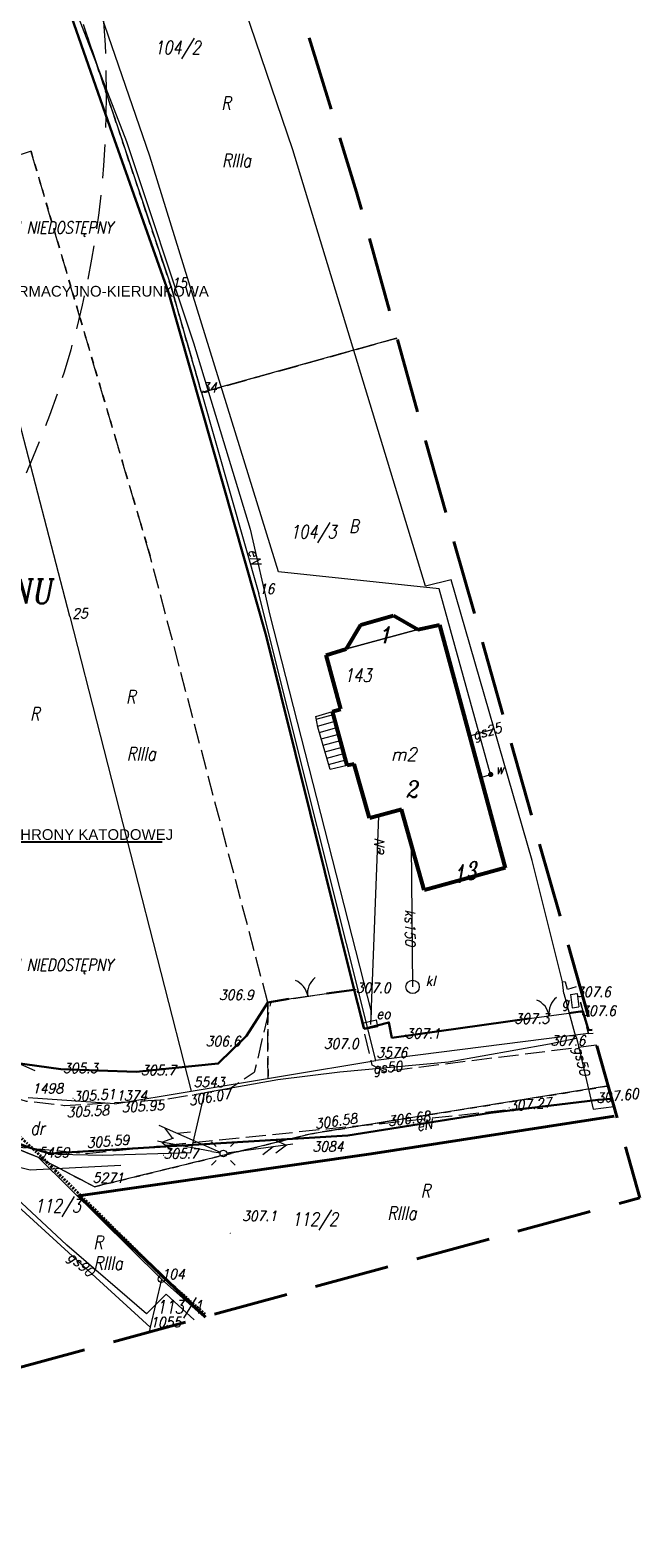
# Model space of a CAD drawing. Header units: metres. Extents: x 779 to 7046, y -512 to 9570.
# Tile 72 of 256: x 2245 to 2290, y -384 to -271. Entities that reach past the tile are written whole.
import ezdxf
from ezdxf import colors
from ezdxf.entities.mleader import LeaderData, LeaderLine
from ezdxf.math import Vec2, Vec3

# ---------------------------------------------------------------- set-up
doc = ezdxf.new("R2010")
doc.units = ezdxf.units.M
for name, pattern in [('0.5_0.5', [1, 0.5, -0.5]), ('1.5_0.5', [2, 1.5, -0.5]), ('CIĄGłA', [0]), ('DASHEDX2', [38.1, 25.4, -12.7]), ('DGN Style 3', [7.83309, 5.595065, -2.238026]), ('DGN Style 4', [0.3202, 0.16, -0.08, 0.0002, -0.08])]:
    doc.linetypes.add(name, pattern=pattern)
for name, color, linetype, lineweight in [('202-punkt graniczny', 7, 'Continuous', 0), ('202-punkt graniczny-Atr103', 7, 'Continuous', 0), ('203-punkt graniczny', 7, 'Continuous', 0), ('203-punkt graniczny-Atr103', 7, 'Continuous', 0), ('209-oznaczenie konturu klasyfikacyjnego', 7, 'Continuous', 0), ('210-oznaczenie konturu użytku gruntowego', 7, 'Continuous', 0), ('211-numer działki ewidencyjnej', 7, 'Continuous', 0), ('217-kontur klasyfikacyjny', 7, 'Continuous', 0), ('218-kontur użytku gruntowego', 7, 'Continuous', 0), ('219-działka ewidencyjna', 7, 'Continuous', 0), ('238-Punkt adresowy budynku', 7, 'Continuous', 0), ('312-budynek ewidencyjny', 7, 'Continuous', 0), ('312-oznaczenie budynku ewidencyjnego', 7, 'Continuous', 0), ('312-oznaczenie budynku ewidencyjnego-Atr117', 7, 'Continuous', 0), ('320-blok - kondygnacja nadziemna', 7, 'Continuous', 0), ('320-blok - kondygnacja nadziemna-Atr25', 7, 'Continuous', 0), ('352-schody', 7, 'Continuous', 0), ('AGP1_OPISY', 7, 'Continuous', 13), ('brama (linia)', 7, 'Continuous', 0), ('brama (linia) - symbol', 7, 'Continuous', 0), ('jezdnia (powierzchnia)', 7, 'Continuous', 0), ('KTOK05_01', 7, 'Continuous', 0), ('latarnia (punkt)', 7, 'Continuous', 0), ('MPZP', 7, 'Continuous', 0), ('ogrodzenie trwałe (linia)', 7, 'Continuous', 0), ('osadnik kanalizacji lokalnej (dół Chambeau) (punkt)-SK', 7, 'Continuous', 0), ('osadnik kanalizacji lokalnej (dół Chambeau) (punkt)-SK-Atr17', 7, 'Continuous', 0), ('przewód elektroenergetyczny (linia)-SEPOD', 7, 'Continuous', 0), ('przewód elektroenergetyczny (linia)-SEPOD-Atr1', 7, 'Continuous', 0), ('przewód elektroenergetyczny niskiego napięcia (linia)-SEPOW - symbol', 7, 'Continuous', 0), ('przewód gazowy (linia)-SG', 7, 'Continuous', 0), ('przewód gazowy (linia)-SG-Atr1', 7, 'Continuous', 0), ('przewód kanalizacyjny (linia)-SK', 7, 'Continuous', 0), ('przewód kanalizacyjny (linia)-SK-Atr1', 7, 'Continuous', 0), ('przewód wodociągowy (linia)-SW', 7, 'Continuous', 0), ('PTRW02_01', 7, 'Continuous', 0), ('punkt wysokościowy naturalny', 7, 'Continuous', 0), ('punkt wysokościowy naturalny-Atr2', 7, 'Continuous', 0), ('punkt wysokościowy sztuczny', 7, 'Continuous', 0), ('punkt wysokościowy sztuczny-Atr2', 7, 'Continuous', 0), ('RTPW02', 7, 'Continuous', 0), ('rura ochronna - przewód elektroenergetyczny (linia)-SE', 7, 'Continuous', 0), ('rów melioracyjny  przydrożny (linia)', 7, 'Continuous', 0), ('SUPE04', 7, 'Continuous', 0), ('SUPT01', 7, 'Continuous', 0), ('szafa elektroenergetyczna (punkt)-SE', 7, 'Continuous', 0), ('szafa elektroenergetyczna (punkt)-SE-Atr17', 7, 'Continuous', 0), ('szafa gazowa (punkt)-SG', 7, 'Continuous', 0), ('szafa gazowa (punkt)-SG-Atr17', 7, 'Continuous', 0), ('Zakres', 7, 'Continuous', 0), ('zasuwa - siec wodociągowa (punkt)-SW', 7, 'Continuous', 0), ('zasuwa - siec wodociągowa (punkt)-SW-Atr17', 7, 'Continuous', 0)]:
    doc.layers.add(name, color=color, linetype=linetype, lineweight=lineweight)
doc.layers.add('IE_kable ziemne', color=240, linetype='Continuous')
doc.layers.add('ZP_Robocza', color=6, linetype='Continuous')
doc.styles.add('ARIAL', font='arial.ttf')
doc.styles.get("Standard").update_dxf_attribs({"font": 'arial.ttf'})
doc.styles.add('Style-ITALIC_1250', font='ITALIC_1250.shx')
doc.linetypes.add('902-500', pattern='A,3.75,[24,dgnlstyle-geo-mz.shx,S=0.002786,R=0,X=0,Y=0],3.75', length=7.5)
doc.linetypes.add('KTOK05_01-500', pattern='A,3.75,[13,dgnlstyle-rozp_2013.shx,S=0.002778,R=0,X=0,Y=0],3.75', length=7.5)

# ---------------------------------------------------------------- blocks, each defined once
blk = doc.blocks.new('203')
at = {"linetype": 'Continuous', "lineweight": -2, "ltscale": 10}
h = blk.add_hatch(color=0, dxfattribs=at)
edge = h.paths.add_edge_path()
edge.add_arc((0, 0), 0.45, 0, 360)
blk = doc.blocks.new('202')
at = {"color": 0, "linetype": 'Continuous', "lineweight": -2, "ltscale": 10}
blk.add_circle((0, 0), 2.5, dxfattribs=at)
blk = doc.blocks.new('US25_2')
at = {"linetype": 'Continuous', "lineweight": -2, "ltscale": 10}
h = blk.add_hatch(color=0, dxfattribs=at)
edge = h.paths.add_edge_path()
edge.add_arc((0, 0), 2, 0, 360)
blk = doc.blocks.new('PW01')
at = {"linetype": 'Continuous', "lineweight": 13, "ltscale": 10}
h = blk.add_hatch(color=0, dxfattribs=at)
edge = h.paths.add_edge_path()
edge.add_arc((0, 0), 0.45, 0, 360)
blk = doc.blocks.new('OK02')
at = {"color": 0, "linetype": 'Continuous', "lineweight": -2, "ltscale": 10}
for centre, start, end in [((-15, 0), 0, 60), ((15, 0), 120, 180)]:
    blk.add_arc(centre, 15, start, end, dxfattribs=at)
blk = doc.blocks.new('US20')
at = {"color": 0, "linetype": 'Continuous', "lineweight": 13, "ltscale": 10}
for p, q in [((-5, -2.5), (-5, 2.5)), ((-5, 2.5), (5, 2.5)), ((5, -2.5), (5, 2.5)), ((-5, -2.5), (5, -2.5))]:
    blk.add_line(p, q, dxfattribs=at)
blk = doc.blocks.new('PW02')
at = {"linetype": 'Continuous', "lineweight": 13, "ltscale": 10}
h = blk.add_hatch(color=0, dxfattribs=at)
edge = h.paths.add_edge_path()
edge.add_arc((0, 0), 0.45, 0, 360)
blk = doc.blocks.new('SM01')
at = {"color": 0, "linetype": 'Continuous', "lineweight": 13, "ltscale": 10}
for p, q in [((-5.3, 5.31), (-8.83, 8.84)), ((5.31, 5.31), (8.84, 8.84)), ((-5.3, -5.3), (-8.83, -8.83)), ((5.31, -5.3), (8.84, -8.83))]:
    blk.add_line(p, q, dxfattribs=at)
blk.add_circle((0, 0), 2.5, dxfattribs=at)
blk = doc.blocks.new('US18')
at = {"color": 0, "linetype": 'Continuous', "lineweight": 13, "ltscale": 10}
for p, q in [((-5, -2.5), (-5, 2.5)), ((-5, 2.5), (5, 2.5)), ((5, -2.5), (5, 2.5)), ((-5, -2.5), (5, -2.5))]:
    blk.add_line(p, q, dxfattribs=at)
blk = doc.blocks.new('PE04')
at = {"color": 0, "linetype": 'Continuous', "lineweight": 13, "ltscale": 10}
for p, q in [((6.5, 0), (0, 0)), ((6.5, 0), (16.5, 0)), ((16.5, 0), (26.5, 0)), ((26.5, 0), (36.5, 0)), ((36.5, 0), (46.5, 0)), ((46.5, 0), (37.84, 5)), ((46.5, 0), (37.84, -5)), ((46.5, 0), (50, 0))]:
    blk.add_line(p, q, dxfattribs=at)
blk = doc.blocks.new('RTPW02')
at = {"layer": 'RTPW02', "linetype": 'Continuous', "lineweight": 13}
h = blk.add_hatch(color=7, dxfattribs=at)
edge = h.paths.add_edge_path()
edge.add_arc((0, 0), 0.045, 0, 360)
blk = doc.blocks.new('PZT MDCP podkład')
at = {"layer": '217-kontur klasyfikacyjny', "color": 252, "linetype": '1.5_0.5', "lineweight": 13, "true_color": 0x939598, "flags": 128}
for points in [[(2182.85, 98.38), (2189.44, 78.66)], [(2178.95, 88.87), (2172.57, 86.83)], [(2187.86, 58.62), (2178.95, 88.87)], [(2189.44, 78.66), (2191.68, 70.84)], [(2191.68, 70.84), (2206.29, 74.91)], [(2196.64, 25.27), (2187.86, 58.62)], [(2196.66, 19.61), (2196.64, 25.27)], [(2220, 25.3), (2220.6, 22.95)], [(2179.5, 13.7), (2168.36, 18.13)], [(2221.95, 19.01), (2199.92, 15.47)], [(2222.07, 19.02), (2221.95, 19.01)], [(2199.92, 15.47), (2183.7, 11.5)], [(2183.7, 11.5), (2179.5, 13.7)]]:
    blk.add_lwpolyline(points, dxfattribs=at)
at = {"layer": '218-kontur użytku gruntowego', "color": 252, "linetype": '0.5_0.5', "lineweight": 13, "true_color": 0x939598, "flags": 128}
for points in [[(2182.85, 98.38), (2189.44, 78.66)], [(2189.44, 78.66), (2182.85, 98.38)], [(2187.86, 58.62), (2178.95, 88.87)], [(2178.95, 88.87), (2187.86, 58.62)], [(2189.44, 78.66), (2191.68, 70.84)], [(2191.68, 70.84), (2189.44, 78.66)], [(2191.68, 70.84), (2206.29, 74.91)], [(2206.29, 74.91), (2191.68, 70.84)], [(2196.66, 19.61), (2196.64, 25.27)], [(2196.64, 25.27), (2196.66, 19.61)], [(2220, 25.3), (2220.6, 22.95)], [(2220.6, 22.95), (2220, 25.3)], [(2168.36, 18.13), (2179.5, 13.7)], [(2179.5, 13.7), (2168.36, 18.13)], [(2199.92, 15.47), (2221.95, 19.01)], [(2221.95, 19.01), (2199.92, 15.47)], [(2221.95, 19.01), (2222.07, 19.02)], [(2222.07, 19.02), (2221.95, 19.01)], [(2183.7, 11.5), (2199.92, 15.47)], [(2199.92, 15.47), (2183.7, 11.5)], [(2179.5, 13.7), (2183.7, 11.5)], [(2183.7, 11.5), (2179.5, 13.7)]]:
    blk.add_lwpolyline(points, dxfattribs=at)
at = {"layer": '219-działka ewidencyjna', "color": 252, "linetype": 'Continuous', "lineweight": 13, "true_color": 0x939598}
blk.add_line((2190.92, 18.65), (2204.71, 20.95), dxfattribs=at)
at = {"layer": '219-działka ewidencyjna', "color": 252, "linetype": 'Continuous', "lineweight": 13, "true_color": 0x939598, "flags": 128}
for points in [[(2182.85, 98.38), (2189.44, 78.66)], [(2191.68, 70.84), (2189.44, 78.66)], [(2181.86, 54.11), (2176.35, 75.24)], [(2206.29, 74.91), (2191.68, 70.84)], [(2191.68, 70.84), (2195.98, 55.8)], [(2204.71, 20.95), (2195.98, 55.8)], [(2181.86, 54.11), (2190.92, 18.65)], [(2220.6, 22.95), (2204.71, 20.95)], [(2220.6, 22.95), (2220.95, 22.97)], [(2179.5, 13.7), (2168.36, 18.13)], [(2185.21, 17.7), (2178.73, 18.14)], [(2185.21, 17.7), (2190.92, 18.65)], [(2221.95, 19.01), (2199.92, 15.47)], [(2221.95, 19.01), (2222.07, 19.02)], [(2199.92, 15.47), (2183.7, 11.5)], [(2183.7, 11.5), (2179.5, 13.7)], [(2188.7, 4.61), (2179.5, 13.7)], [(2187.85, 1.01), (2176.83, 11.1)], [(2188.7, 4.61), (2187.85, 1.01)], [(2188.7, 4.61), (2191.88, 1.77)], [(2187.85, 1.01), (2187.78, 0.65)]]:
    blk.add_lwpolyline(points, dxfattribs=at)
at = {"layer": '312-budynek ewidencyjny', "color": 252, "linetype": 'Continuous', "lineweight": 53, "true_color": 0x939598, "flags": 128}
for points in [[(2203.59, 53.48), (2206.02, 54.19)], [(2206.02, 54.19), (2207.85, 53.15)], [(2202.51, 51.69), (2203.59, 53.48)], [(2207.85, 53.15), (2209.46, 53.49)], [(2209.46, 53.49), (2214.38, 35.33)], [(2200.99, 51.22), (2202.51, 51.69)], [(2202.09, 47.19), (2200.99, 51.22)], [(2201.48, 47.02), (2202.09, 47.19)], [(2202.58, 42.98), (2201.48, 47.02)], [(2203.09, 43.09), (2202.58, 42.98)], [(2204.25, 39.05), (2203.09, 43.09)], [(2206.62, 39.68), (2204.25, 39.05)], [(2208.32, 33.67), (2206.62, 39.68)], [(2214.38, 35.33), (2208.32, 33.67)]]:
    blk.add_lwpolyline(points, dxfattribs=at)
at = {"layer": '320-blok - kondygnacja nadziemna', "color": 252, "linetype": 'Continuous', "lineweight": 13, "true_color": 0x939598, "flags": 128}
for points in [[(2202.51, 51.69), (2203.59, 53.48), (2206.02, 54.19), (2207.85, 53.15), (2202.51, 51.69)], [(2200.99, 51.22), (2202.51, 51.69), (2207.85, 53.15), (2209.46, 53.49), (2214.38, 35.33), (2208.32, 33.67), (2206.62, 39.68), (2204.25, 39.05), (2203.09, 43.09), (2202.58, 42.98), (2201.48, 47.02), (2202.09, 47.19), (2200.99, 51.22)]]:
    blk.add_lwpolyline(points, close=True, dxfattribs=at)
at = {"layer": '352-schody', "color": 252, "linetype": 'Continuous', "lineweight": 13, "true_color": 0x939598, "flags": 128}
blk.add_lwpolyline([(2202.58, 42.98), (2201.29, 42.68), (2200.38, 45.85), (2200.22, 46.64), (2201.48, 47.02), (2202.58, 42.98)], close=True, dxfattribs=at)
blk.add_lwpolyline([(2202.58, 42.98), (2201.29, 42.68), (2200.38, 45.85), (2200.22, 46.64), (2201.48, 47.02), (2202.58, 42.98)], close=True, dxfattribs=at)
for points in [[(2200.26, 46.43), (2201.54, 46.78)], [(2200.36, 45.93), (2201.67, 46.29)], [(2200.49, 45.45), (2201.8, 45.81)], [(2200.63, 44.97), (2201.94, 45.33)], [(2200.77, 44.49), (2202.07, 44.85)], [(2200.9, 44.01), (2202.2, 44.36)], [(2201.04, 43.53), (2202.33, 43.88)], [(2201.18, 43.05), (2202.46, 43.4)]]:
    blk.add_lwpolyline(points, dxfattribs=at)
at = {"layer": 'brama (linia)', "color": 252, "linetype": 'Continuous', "lineweight": 13, "true_color": 0x939598, "flags": 128}
for points in [[(2198.21, 25.55), (2201.03, 25.94)], [(2216.16, 24.07), (2219.14, 24.47)]]:
    blk.add_lwpolyline(points, dxfattribs=at)
at = {"layer": 'jezdnia (powierzchnia)', "color": 252, "linetype": '1.5_0.5', "lineweight": 13, "true_color": 0x939598, "flags": 128}
blk.add_lwpolyline([(2222.33, 18.12), (2221.2, 22.08), (2205.39, 20.1), (2204.45, 20.6), (2203.1, 26.23), (2196.87, 25.29), (2195.63, 20.03), (2193.8, 18.83), (2188.87, 17.99), (2181.47, 17.56), (2178.61, 17.88), (2176.76, 18.46), (2173.73, 19.87), (2171.82, 21.17), (2167.28, 24.56), (2161.22, 26.83), (2157.68, 27.81), (2155.1, 28.11), (2148.55, 27.62), (2147.49, 27.66), (2146.56, 27.98), (2145.86, 28.61), (2144.74, 30.37), (2143, 34.7), (2142.37, 36.4), (2134.77, 38.99), (2135.12, 38.07), (2135.54, 36.92), (2136.71, 31.21), (2136.74, 29.68), (2136.31, 26.98), (2135.85, 25.42), (2133.73, 22.49), (2132.31, 21.33), (2131.49, 20.71), (2127.05, 18.57), (2125.06, 17.67), (2127.51, 10.92), (2129.22, 11.5), (2130.68, 11.49), (2132.1, 11.15), (2133.72, 10.48), (2146.31, 15.71), (2146.3, 16.15), (2146.51, 16.79), (2147, 17.57), (2147.26, 17.81), (2147.83, 18.19), (2148.4, 18.41), (2149.01, 18.52), (2149.66, 18.54), (2150.31, 18.41), (2150.87, 18.19), (2152.26, 17.28), (2152.97, 16.62), (2160.2, 19.56), (2160.42, 20.03), (2161.97, 20.23), (2164.18, 19.74), (2166.86, 18.81), (2176.42, 14.63), (2183.05, 13.99), (2201.02, 15.83), (2205.62, 16.28), (2221.2, 17.99), (2222.33, 18.12)], close=True, dxfattribs=at)
at = {"layer": 'KTOK05_01', "color": 252, "linetype": 'KTOK05_01-500', "lineweight": 40, "true_color": 0x939598, "flags": 128}
blk.add_lwpolyline([(2191.99, 1.76), (2182.51, 10.83), (2204.36, 13.97), (2222.53, 16.79)], dxfattribs=at)
at = {"layer": 'MPZP', "color": 252, "linetype": 'DGN Style 4', "lineweight": 40, "true_color": 0x939598, "flags": 128}
blk.add_lwpolyline([(2105.95, 127.03), (2135.31, 137.34), (2141.69, 122.49), (2145.68, 112.37), (2151.58, 97.4), (2156.73, 83.08), (2162.41, 65.3), (2167.84, 43.18), (2173.52, 19.53), (2179.63, 13.84), (2188.83, 4.75), (2192.02, 1.92)], dxfattribs=at)
at = {"layer": 'ogrodzenie trwałe (linia)', "color": 252, "linetype": '902-500', "lineweight": 30, "true_color": 0x939598, "flags": 128}
for points in [[(2201.03, 25.94), (2203.1, 26.23), (2196.53, 52.66), (2189.22, 78.33), (2185.03, 90.14), (2181.25, 101), (2180.72, 103.66), (2164.91, 146.87), (2145.9, 140.41), (2135.54, 136.58), (2142.95, 119.69), (2154.07, 91.53), (2156.86, 82.93), (2163.33, 62.14), (2173.08, 21.42), (2181.19, 20.28), (2186.81, 20.1), (2192.94, 20.71), (2195.04, 22.78), (2196.64, 25.27), (2198.21, 25.55)], [(2203.1, 26.23), (2203.83, 23.31)], [(2203.83, 23.31), (2205.69, 23.79), (2205.91, 22.64), (2216.16, 24.07)], [(2219.14, 24.47), (2220.17, 24.63)], [(2220.88, 23.22), (2220.59, 23.2), (2220.17, 24.63)]]:
    blk.add_lwpolyline(points, dxfattribs=at)
at = {"layer": 'osadnik kanalizacji lokalnej (dół Chambeau) (punkt)-SK', "color": 252, "linetype": 'Continuous', "lineweight": 13, "true_color": 0x939598}
blk.add_circle((2207.46, 26.44), 0.5, dxfattribs=at)
at = {"layer": 'przewód elektroenergetyczny (linia)-SEPOD', "color": 252, "linetype": 'Continuous', "lineweight": 13, "true_color": 0x939598, "flags": 128}
for points in [[(2181.29, 100.3), (2181.83, 100.62), (2186.09, 89.61), (2191.08, 74.55), (2195.33, 60.63), (2196.8, 54.21), (2204.37, 24.58), (2204.32, 23.62)], [(2204.92, 39.23), (2204.32, 23.62)], [(2154.09, 13.84), (2153.18, 13.55), (2153.09, 13.88), (2159.29, 20.51), (2161.99, 19.62), (2165.96, 18.09), (2180.36, 13.99), (2202.61, 15.34), (2213.27, 17.03), (2221.31, 18), (2222.34, 18.08)]]:
    blk.add_lwpolyline(points, dxfattribs=at)
at = {"layer": 'przewód gazowy (linia)-SG', "color": 252, "linetype": 'Continuous', "lineweight": 13, "true_color": 0x939598, "flags": 128}
for points in [[(2218.76, 25.94), (2218.65, 26.82), (2216.39, 35.88), (2210.34, 56.84), (2208.42, 56.38), (2198.51, 88.98), (2184.3, 130.77), (2176.37, 150.28)], [(2213.56, 45.69), (2211.71, 45.18)], [(2219.67, 26.45), (2219.02, 26.24), (2218.89, 26.8), (2218.65, 26.82)], [(2218.76, 25.94), (2219.56, 23.01), (2219.71, 22.6)], [(2162.21, 16.27), (2162.37, 16.52), (2162.72, 16.82), (2164.11, 17.51), (2167.36, 18.81), (2179.53, 14.21), (2180.97, 13.94), (2184.29, 13.86), (2190.88, 14.07), (2191.88, 18.35), (2191.94, 18.54), (2197.39, 19.53), (2202.02, 20.1), (2210.13, 20.85), (2217.69, 22.19), (2219.71, 22.6)], [(2219.71, 22.6), (2219.79, 22.34), (2220.96, 17.31), (2222.5, 17.5)], [(2191.14, 1.57), (2189.06, 3.47), (2187.57, 2.02), (2181.63, 7.14), (2176.34, 12.05), (2164.11, 17.51)]]:
    blk.add_lwpolyline(points, dxfattribs=at)
at = {"layer": 'przewód kanalizacyjny (linia)-SK', "color": 252, "linetype": 'Continuous', "lineweight": 13, "true_color": 0x939598, "flags": 128}
blk.add_lwpolyline([(2207.36, 37.07), (2207.46, 26.44)], dxfattribs=at)
at = {"layer": 'przewód wodociągowy (linia)-SW', "color": 252, "linetype": 'Continuous', "lineweight": 13, "true_color": 0x939598, "flags": 128}
blk.add_lwpolyline([(2212.55, 42.08), (2213.29, 42.31), (2209.44, 56.19), (2197.43, 57.46), (2187.83, 88.5), (2176.96, 120.06), (2167.76, 146.03), (2166.8, 148.74)], dxfattribs=at)
at = {"layer": 'rura ochronna - przewód elektroenergetyczny (linia)-SE', "color": 252, "linetype": 'Continuous', "lineweight": 30, "true_color": 0x939598, "flags": 128}
blk.add_lwpolyline([(2154.09, 13.84), (2153.18, 13.55), (2153.09, 13.88), (2159.29, 20.51), (2161.99, 19.62), (2165.96, 18.09), (2180.36, 13.99), (2202.61, 15.34), (2213.27, 17.03), (2221.31, 18), (2222.34, 18.08)], dxfattribs=at)
at = {"layer": 'rów melioracyjny  przydrożny (linia)', "color": 252, "linetype": 'Continuous', "lineweight": 13, "true_color": 0x939598, "flags": 128}
blk.add_lwpolyline([(2163.78, 18.9), (2168.28, 16.68), (2174.56, 13.85), (2178.9, 12.78), (2185.65, 13.11)], dxfattribs=at)
at = {"layer": 'SUPE04', "color": 252, "linetype": 'Continuous', "lineweight": 13, "true_color": 0x939598}
blk.add_line((2198.52, 14.68), (2193.56, 14.02), dxfattribs=at)
at = {"layer": 'SUPE04', "color": 252, "linetype": 'Continuous', "lineweight": 13, "true_color": 0x939598, "flags": 128}
blk.add_lwpolyline([(2197.12, 15), (2198.04, 14.62), (2197.25, 14.01)], dxfattribs=at)
at = {"layer": 'SUPT01', "color": 252, "linetype": 'Continuous', "lineweight": 13, "true_color": 0x939598}
for p, q in [((2179.27, 20.17), (2174.7, 22.19)), ((2188.51, 16.1), (2193.09, 14.09)), ((2189.55, 15.1), (2188.95, 15.91)), ((2189.87, 15.5), (2190.86, 15.61)), ((2198.52, 14.68), (2193.56, 14.02)), ((2197.12, 15), (2198.04, 14.62)), ((2197.05, 14.49), (2196.26, 13.88))]:
    blk.add_line(p, q, dxfattribs=at)
at = {"layer": 'Zakres', "color": 252, "linetype": 'DGN Style 3', "lineweight": 40, "true_color": 0x939598, "flags": 128}
blk.add_lwpolyline([(2174.7, 172.59), (2130.25, 158.48), (2070.28, 140.14), (2076.28, 101.68), (2103.09, -22.49), (2224.44, 10.67), (2208.44, 67.16), (2203.28, 85.81), (2188.23, 134.81), (2174.7, 172.59)], close=True, dxfattribs=at)
at = {"layer": '202-punkt graniczny', "color": 252, "linetype": 'Continuous', "lineweight": 13, "true_color": 0x939598, "xscale": 0.1, "yscale": 0.1, "zscale": 0.1}
blk.add_blockref('202', (2188.7, 4.61), dxfattribs=at)
at = {"layer": '203-punkt graniczny', "color": 252, "linetype": 'Continuous', "lineweight": 13, "true_color": 0x939598, "xscale": 0.1, "yscale": 0.1, "zscale": 0.1}
for p in [(2189.44, 78.66), (2191.68, 70.84), (2195.98, 55.8), (2181.86, 54.11), (2220.6, 22.95), (2204.71, 20.95), (2190.92, 18.65), (2221.95, 19.01), (2185.21, 17.7), (2199.92, 15.47), (2179.5, 13.7), (2183.7, 11.5), (2187.85, 1.01)]:
    blk.add_blockref('203', p, dxfattribs=at)
at = {"layer": 'brama (linia) - symbol', "color": 252, "linetype": 'Continuous', "lineweight": 13, "true_color": 0x939598, "xscale": 0.1, "yscale": 0.1, "zscale": 0.1}
for p, rotation in [((2199.62, 25.74), 7.874), ((2217.65, 24.27), 7.644999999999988)]:
    blk.add_blockref('OK02', p, dxfattribs=dict(at, rotation=rotation))
at = {"layer": 'latarnia (punkt)', "color": 252, "linetype": 'Continuous', "lineweight": 13, "true_color": 0x939598, "xscale": 0.1, "yscale": 0.1, "zscale": 0.1}
blk.add_blockref('SM01', (2193.32, 13.99), dxfattribs=at)
at = {"layer": 'przewód elektroenergetyczny niskiego napięcia (linia)-SEPOW - symbol', "color": 252, "linetype": 'Continuous', "lineweight": 13, "ltscale": 0.966682, "true_color": 0x939598, "xscale": 0.09500235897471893, "yscale": 0.09500235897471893, "zscale": 0.1, "rotation": 169.336}
blk.add_blockref('PE04', (2193.07, 14.03), dxfattribs=at)
at = {"layer": 'punkt wysokościowy naturalny', "color": 252, "linetype": 'Continuous', "lineweight": 13, "true_color": 0x939598, "xscale": 0.1, "yscale": 0.1, "zscale": 0.1}
for p in [(2203.21, 26.24), (2219.67, 25.94), (2196.87, 25.29), (2215.06, 23.94), (2220.05, 24.53), (2204.32, 23.48), (2206.93, 22.84), (2196.11, 22.13), (2220.37, 22.3), (2181.34, 20.25), (2187.17, 20.09), (2188.85, 13.86), (2193.84, 8.03)]:
    blk.add_blockref('PW01', p, dxfattribs=at)
at = {"layer": 'punkt wysokościowy sztuczny', "color": 252, "linetype": 'Continuous', "lineweight": 13, "true_color": 0x939598, "xscale": 0.1, "yscale": 0.1, "zscale": 0.1}
for p in [(2182.09, 18.12), (2188.87, 17.99), (2193.8, 18.83), (2221.2, 17.99), (2214.67, 17.4), (2201.02, 15.83), (2205.62, 16.28)]:
    blk.add_blockref('PW02', p, dxfattribs=at)
at = {"layer": 'RTPW02', "color": 252, "linetype": 'Continuous', "lineweight": 13, "true_color": 0x939598}
for p in [(2181.47, 17.56), (2183.05, 13.99)]:
    blk.add_blockref('RTPW02', p, dxfattribs=at)
at = {"layer": 'szafa elektroenergetyczna (punkt)-SE', "color": 252, "linetype": 'Continuous', "lineweight": 13, "true_color": 0x939598, "xscale": 0.1, "yscale": 0.1, "zscale": 0.1, "rotation": 12.085}
blk.add_blockref('US18', (2204.32, 23.62), dxfattribs=at)
at = {"layer": 'szafa gazowa (punkt)-SG', "color": 252, "linetype": 'Continuous', "lineweight": 13, "true_color": 0x939598, "xscale": 0.1, "yscale": 0.1, "zscale": 0.1, "rotation": 277.939}
blk.add_blockref('US20', (2219.57, 25.41), dxfattribs=at)
at = {"layer": 'zasuwa - siec wodociągowa (punkt)-SW', "color": 252, "linetype": 'Continuous', "lineweight": 13, "true_color": 0x939598, "xscale": 0.1, "yscale": 0.1, "zscale": 0.1, "rotation": 14.441}
blk.add_blockref('US25_2', (2213.29, 42.31), dxfattribs=at)
at = {"layer": '202-punkt graniczny-Atr103', "color": 252, "lineweight": 13, "true_color": 0x939598, "insert": (2188.7, 4.61), "char_height": 0.75, "attachment_point": 7, "line_spacing_factor": 0.6}
blk.add_mtext('\\FITALIC_1250;\\H1x;\\W0.9;104', dxfattribs=at)
blk.add_mtext('\\FITALIC_1250;\\H1x;\\W0.9;104', dxfattribs=at)
at = {"layer": '203-punkt graniczny-Atr103', "color": 252, "lineweight": 13, "true_color": 0x939598, "char_height": 0.75, "attachment_point": 7, "line_spacing_factor": 0.6}
for s, insert in [('\\FITALIC_1250;\\H1x;\\W0.9;15', (2189.44, 78.66)), ('\\FITALIC_1250;\\H1x;\\W0.9;15', (2189.44, 78.66)), ('\\FITALIC_1250;\\H1x;\\W0.9;34', (2191.68, 70.84)), ('\\FITALIC_1250;\\H1x;\\W0.9;34', (2191.68, 70.84)), ('\\FITALIC_1250;\\H1x;\\W0.9;16', (2195.98, 55.8)), ('\\FITALIC_1250;\\H1x;\\W0.9;16', (2195.98, 55.8)), ('\\FITALIC_1250;\\H1x;\\W0.9;25', (2182.03, 53.97)), ('\\FITALIC_1250;\\H1x;\\W0.9;3576', (2204.75, 21.15)), ('\\FITALIC_1250;\\H1x;\\W0.9;1498', (2179.03, 18.48)), ('\\FITALIC_1250;\\H1x;\\W0.9;5543', (2191.1, 18.95)), ('\\FITALIC_1250;\\H1x;\\W0.9;1374', (2185.31, 17.95)), ('\\FITALIC_1250;\\H1x;\\W0.9;3084', (2199.98, 14.14)), ('\\FITALIC_1250;\\H1x;\\W0.9;5459', (2179.5, 13.7)), ('\\FITALIC_1250;\\H1x;\\W0.9;5459', (2179.5, 13.7)), ('\\FITALIC_1250;\\H1x;\\W0.9;5271', (2183.56, 11.8)), ('\\FITALIC_1250;\\H1x;\\W0.9;1055', (2187.85, 1.01)), ('\\FITALIC_1250;\\H1x;\\W0.9;1055', (2187.85, 1.01))]:
    blk.add_mtext(s, dxfattribs=dict(at, insert=insert))
at = {"layer": '209-oznaczenie konturu klasyfikacyjnego', "color": 252, "linetype": 'Continuous', "lineweight": 13, "true_color": 0x939598, "char_height": 1, "attachment_point": 7, "line_spacing_factor": 0.6}
for insert in [(2193.21, 87.69), (2186.1, 43.36), (2205.57, 9.03), (2183.62, 5.29)]:
    blk.add_mtext('\\FITALIC_1250;\\H1x;\\W0.79;RIIIa', dxfattribs=dict(at, insert=insert))
at = {"layer": '210-oznaczenie konturu użytku gruntowego', "color": 252, "linetype": 'Continuous', "lineweight": 13, "true_color": 0x939598, "char_height": 1, "attachment_point": 7, "line_spacing_factor": 0.6}
for s, insert in [('\\FITALIC_1250;\\H1x;\\W0.79;R', (2193.16, 91.96)), ('\\FITALIC_1250;\\H1x;\\W0.79;B', (2202.71, 60.36)), ('\\FITALIC_1250;\\H1x;\\W0.79;R', (2186.04, 47.62)), ('\\FITALIC_1250;\\H1x;\\W0.79;R', (2178.88, 46.34)), ('\\FITALIC_1250;\\H1x;\\W0.79;dr', (2178.89, 15.38)), ('\\FITALIC_1250;\\H1x;\\W0.79;R', (2208.07, 10.7)), ('\\FITALIC_1250;\\H1x;\\W0.79;R', (2183.6, 6.85))]:
    blk.add_mtext(s, dxfattribs=dict(at, insert=insert))
at = {"layer": '211-numer działki ewidencyjnej', "color": 252, "linetype": 'Continuous', "lineweight": 13, "true_color": 0x939598, "char_height": 1, "attachment_point": 1, "line_spacing_factor": 0.6}
for s, insert in [('\\FITALIC_1250;\\H1x;\\W0.79;104/2', (2188.17, 97.12)), ('\\FITALIC_1250;\\H1x;\\W0.79;104/3', (2198.32, 60.94)), ('\\FITALIC_1250;\\H1x;\\W0.79;112/3', (2179.22, 10.59)), ('\\FITALIC_1250;\\H1x;\\W0.79;112/2', (2198.43, 9.59)), ('\\FITALIC_1250;\\H1x;\\W0.79;113/1', (2188.32, 3.03))]:
    blk.add_mtext(s, dxfattribs=dict(at, insert=insert))
at = {"layer": '238-Punkt adresowy budynku', "color": 252, "linetype": 'Continuous', "lineweight": 30, "true_color": 0x939598, "insert": (2211.53, 34.36), "char_height": 1.25, "attachment_point": 8, "rotation": 15.315, "line_spacing_factor": 0.6}
blk.add_mtext('\\FITALIC_1250;\\Q15;\\H1x;\\W0.79;13', dxfattribs=at)
at = {"layer": '312-oznaczenie budynku ewidencyjnego', "color": 252, "linetype": 'Continuous', "lineweight": 13, "true_color": 0x939598, "insert": (2202.35, 49.22), "char_height": 1, "attachment_point": 7, "line_spacing_factor": 0.6}
blk.add_mtext('\\FITALIC_1250;\\H1x;\\W0.79;143', dxfattribs=at)
at = {"layer": '312-oznaczenie budynku ewidencyjnego-Atr117', "color": 252, "lineweight": 13, "true_color": 0x939598, "insert": (2205.83, 43.32), "char_height": 1, "attachment_point": 7, "line_spacing_factor": 0.6}
blk.add_mtext('\\FITALIC_1250;\\H1x;\\W0.9;m2', dxfattribs=at)
at = {"layer": '320-blok - kondygnacja nadziemna-Atr25', "color": 252, "lineweight": 13, "true_color": 0x939598, "char_height": 1.25, "attachment_point": 7, "line_spacing_factor": 0.6}
for s, insert in [('\\FITALIC_1250;\\H1x;\\W0.9;1', (2205.03, 52.12)), ('\\FITALIC_1250;\\H1x;\\W0.9;2', (2207, 40.58))]:
    blk.add_mtext(s, dxfattribs=dict(at, insert=insert))
at = {"layer": 'MPZP', "color": 252, "linetype": 'Continuous', "lineweight": 13, "true_color": 0x939598, "style": 'Style-ITALIC_1250', "width": 0.8}
blk.add_text('6.MNU', height=1.8, dxfattribs=at).set_placement((2173.96, 55.09))
at = {"layer": 'osadnik kanalizacji lokalnej (dół Chambeau) (punkt)-SK-Atr17', "color": 252, "lineweight": 13, "true_color": 0x939598, "insert": (2208.43, 26.51), "char_height": 0.75, "attachment_point": 7, "line_spacing_factor": 0.6}
blk.add_mtext('\\FITALIC_1250;\\H1x;\\W0.9;kl', dxfattribs=at)
at = {"layer": 'przewód elektroenergetyczny (linia)-SEPOD-Atr1', "color": 252, "lineweight": 13, "true_color": 0x939598, "char_height": 0.75, "attachment_point": 4, "line_spacing_factor": 0.6}
for insert, rotation in [((2195.54, 59.12), 282.91), ((2204.93, 36.26), 87.718), ((2207.77, 16.03), 8.903)]:
    blk.add_mtext('\\FITALIC_1250;\\H1x;\\W0.9;eN', dxfattribs=dict(at, insert=insert, rotation=rotation))
at = {"layer": 'przewód gazowy (linia)-SG-Atr1', "color": 252, "lineweight": 13, "true_color": 0x939598, "char_height": 0.75, "line_spacing_factor": 0.6}
for s, insert, attachment_point, rotation in [('\\FITALIC_1250;\\H1x;\\W0.9;gs25', (2211.99, 45.13), 4, 15.319), ('\\FITALIC_1250;\\H1x;\\W0.9;gs50', (2219.74, 21.95), 4, 283.094), ('\\FITALIC_1250;\\H1x;\\W0.9;gs50', (2204.5, 20.2), 4, 5.283), ('\\FITALIC_1250;\\H1x;\\W0.9;gs90', (2182.1, 6.73), 1, 319.24)]:
    blk.add_mtext(s, dxfattribs=dict(at, insert=insert, attachment_point=attachment_point, rotation=rotation))
at = {"layer": 'przewód kanalizacyjny (linia)-SK-Atr1', "color": 252, "lineweight": 13, "true_color": 0x939598, "insert": (2207.27, 32.21), "char_height": 0.75, "attachment_point": 4, "rotation": 270.511, "line_spacing_factor": 0.6}
blk.add_mtext('\\FITALIC_1250;\\H1x;\\W0.9;ks150', dxfattribs=at)
at = {"layer": 'PTRW02_01', "color": 252, "linetype": 'Continuous', "lineweight": 13, "true_color": 0x939598, "style": 'Style-ITALIC_1250', "width": 0.8}
for p in [(2175.14, 82.72), (2175.14, 27.63)]:
    blk.add_text('TEREN NIEDOSTĘPNY', height=0.9, dxfattribs=at).set_placement(p)
at = {"layer": 'punkt wysokościowy naturalny-Atr2', "color": 252, "lineweight": 13, "true_color": 0x939598, "char_height": 0.75, "line_spacing_factor": 0.6}
for s, insert, attachment_point in [('\\FITALIC_1250;\\H1x;\\W0.9;306.9', (2192.99, 25.46), 7), ('\\FITALIC_1250;\\H1x;\\W0.9;307.0', (2203.21, 25.99), 7), ('\\FITALIC_1250;\\H1x;\\W0.9;307.6', (2219.67, 25.69), 7), ('\\FITALIC_1250;\\H1x;\\W0.9;307.6', (2220.05, 24.28), 7), ('\\FITALIC_1250;\\H1x;\\W0.9;307.3', (2215.06, 23.69), 7), ('\\FITALIC_1250;\\H1x;\\W0.9;306.6', (2192, 22), 7), ('\\FITALIC_1250;\\H1x;\\W0.9;307.0', (2200.82, 21.82), 7), ('\\FITALIC_1250;\\H1x;\\W0.9;307.1', (2206.93, 22.59), 7), ('\\FITALIC_1250;\\H1x;\\W0.9;307.6', (2220.37, 22.05), 9), ('\\FITALIC_1250;\\H1x;\\W0.9;305.3', (2181.34, 20), 7), ('\\FITALIC_1250;\\H1x;\\W0.9;305.7', (2187.17, 19.84), 7), ('\\FITALIC_1250;\\H1x;\\W0.9;305.7', (2188.85, 13.61), 7), ('\\FITALIC_1250;\\H1x;\\W0.9;307.1', (2194.72, 8.95), 7)]:
    blk.add_mtext(s, dxfattribs=dict(at, insert=insert, attachment_point=attachment_point))
at = {"layer": 'punkt wysokościowy sztuczny-Atr2', "color": 252, "lineweight": 13, "true_color": 0x939598, "char_height": 0.75, "line_spacing_factor": 0.6}
for s, insert, attachment_point, rotation in [('\\FITALIC_1250;\\H1x;\\W0.9;305.51', (2182.1, 17.87), 7, 3.47), ('\\FITALIC_1250;\\H1x;\\W0.9;306.07', (2193.8, 18.83), 3, 9.67), ('\\FITALIC_1250;\\H1x;\\W0.9;307.27', (2214.69, 17.15), 7, 5.163), ('\\FITALIC_1250;\\H1x;\\W0.9;307.60', (2221.23, 17.74), 7, 6.589), ('\\FITALIC_1250;\\H1x;\\W0.9;305.95', (2188.87, 17.99), 3, 3.325), ('\\FITALIC_1250;\\H1x;\\W0.9;306.58', (2200.1, 16.57), 1, 7.703), ('\\FITALIC_1250;\\H1x;\\W0.9;306.68', (2205.65, 16.03), 7, 7.055)]:
    blk.add_mtext(s, dxfattribs=dict(at, insert=insert, attachment_point=attachment_point, rotation=rotation))
at = {"layer": 'RTPW02', "color": 252, "linetype": 'Continuous', "lineweight": 13, "true_color": 0x939598, "style": 'Style-ITALIC_1250', "width": 0.9}
for s, rotation, p in [('305.58', 3.2218, (2181.62, 16.68)), ('305.59', 4.572, (2183.14, 14.4))]:
    blk.add_text(s, height=0.75, rotation=rotation, dxfattribs=at).set_placement(p)
at = {"layer": 'szafa elektroenergetyczna (punkt)-SE-Atr17', "color": 252, "true_color": 0x939598, "insert": (2204.75, 24.05), "char_height": 0.75, "attachment_point": 7, "line_spacing_factor": 0.6}
blk.add_mtext('\\FITALIC_1250;\\H1x;\\W0.9;eo', dxfattribs=at)
at = {"layer": 'szafa gazowa (punkt)-SG-Atr17', "color": 252, "lineweight": 13, "true_color": 0x939598, "insert": (2218.6, 24.66), "char_height": 0.75, "attachment_point": 7, "line_spacing_factor": 0.6}
blk.add_mtext('\\FITALIC_1250;\\H1x;\\W0.9;g', dxfattribs=at)
at = {"layer": 'zasuwa - siec wodociągowa (punkt)-SW-Atr17', "color": 252, "lineweight": 13, "true_color": 0x939598, "insert": (2213.64, 42.34), "char_height": 0.75, "attachment_point": 7, "line_spacing_factor": 0.6}
blk.add_mtext('\\FITALIC_1250;\\H1x;\\W0.9;w', dxfattribs=at)
blk = doc.blocks.new('A$Ce9aa0c45')
at = {"layer": 'IE_kable ziemne'}
blk.add_line((80.53, -82.82), (63.26, -82.82), dxfattribs=at)
at = {"layer": 'IE_kable ziemne', "style": 'ARIAL'}
blk.add_text('SZAFKA OCHRONY KATODOWEJ', height=0.8, dxfattribs=at).set_placement((63.59, -82.65))

msp = doc.modelspace()

# ---------------------------------------------------------------- linework, layer by layer
at = {"color": 5, "linetype": 'DASHEDX2', "lineweight": 13, "ltscale": 0.1}
msp.add_circle((2180.533, -275.953), 70, dxfattribs=at)

# ---------------------------------------------------------------- block references
at = {"color": 18, "linetype": 'CIĄGłA', "lineweight": 5, "true_color": 0x000000}
msp.add_blockref('PZT MDCP podkład', (65.959, -369.147), dxfattribs=at)
at = {"layer": 'ZP_Robocza', "color": 3, "linetype": 'CIĄGłA'}
msp.add_blockref('A$Ce9aa0c45', (2174.18, -249.075), dxfattribs=at)

# ---------------------------------------------------------------- leaders
at = {"layer": 'AGP1_OPISY'}
ml = msp.add_multileader_mtext('Standard', dxfattribs=at)
ml.set_content('TABLICA INFORMACYJNO-KIERUNKOWA', color=256, style='ARIAL')
ml.set_leader_properties()
ml.build(insert=Vec2(0, 0))
ml.multileader.update_dxf_attribs({"arrow_head_size": 1})
ctx = ml.context
ctx.base_point, ctx.char_height, ctx.arrow_head_size, ctx.landing_gap_size, ctx.plane_origin = Vec3(2236.21, -290.74), 0.8, 1, 0.08, Vec3(2275.281, -309.027)
ctx.text_align_type = 1
notes = []
notes.append((ctx, [(0, (1, 1, 0), (2235.909, -290.74), (1, 0), 0.3, [(0, [(2219.832, -302.757)], 0, [])])]))
ctx.mtext.insert, ctx.mtext.width, ctx.mtext.defined_height, ctx.mtext.alignment, ctx.mtext.flow_direction = Vec3(2247.237, -290.334), 22.31044, 9.297, 2, 5
for ctx, leaders in notes:
    for number, flags, end, landing, length, lines in leaders:
        leader = LeaderData()
        leader.index, (leader.has_last_leader_line, leader.has_dogleg_vector, leader.attachment_direction) = number, flags
        leader.last_leader_point, leader.dogleg_vector, leader.dogleg_length = Vec3(end), Vec3(landing), length
        for number, points, colour, breaks in lines:
            line = LeaderLine()
            line.index, line.vertices, line.color, line.breaks = number, Vec3.list(points), colors.encode_raw_color(colour), breaks
            leader.lines.append(line)
        ctx.leaders.append(leader)

doc.saveas('drawing.dxf')
